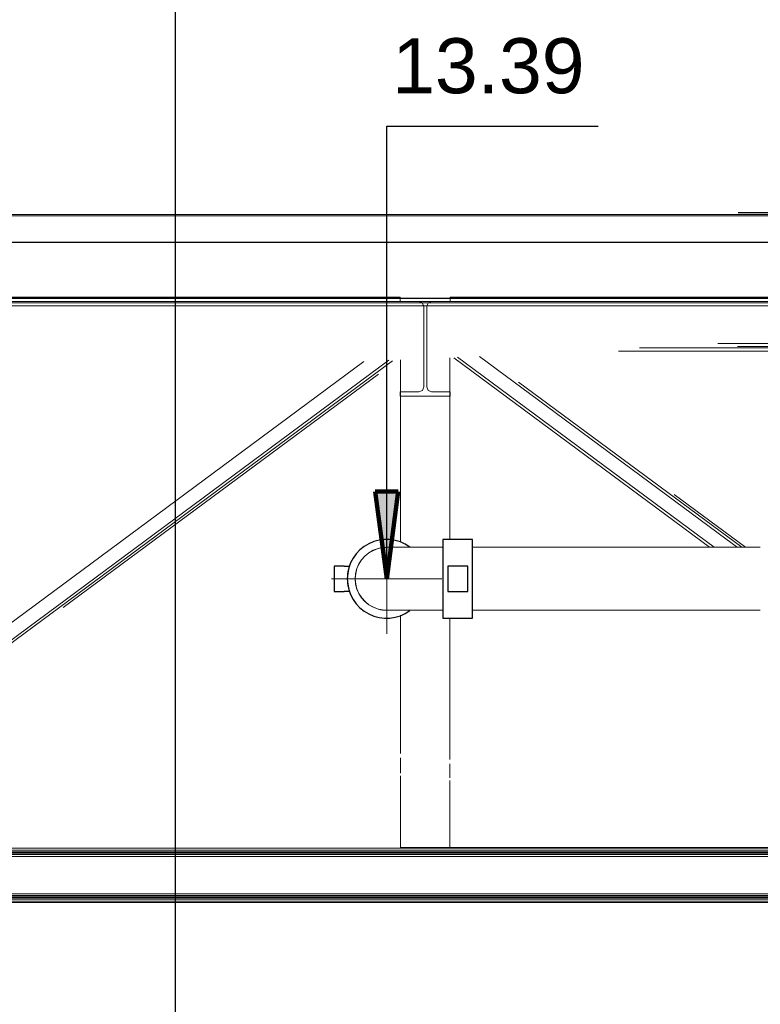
# Model space of a CAD drawing. Header units: millimetres. Extents: x 101535 to 192135, y -3968 to 17259.
# Tile 26 of 92: x 105333 to 106679, y 12615 to 14404. Entities that reach past the tile are written whole.
import ezdxf

# ---------------------------------------------------------------- set-up
doc = ezdxf.new("R2010")
doc.units = ezdxf.units.MM
doc.layers.add('A-FLOR', color=7, linetype='Continuous', lineweight=25, true_color=0x007f00)
for name, color, linetype, lineweight in [('A-FLOR-LEVL', 7, 'Continuous', 30), ('A-GENM', 7, 'Continuous', 18), ('G-ANNO-DIMS', 7, 'Continuous', 30), ('G-ANNO-SYMB', 7, 'Continuous', 30), ('P-PIPE', 7, 'Continuous', 18), ('P-PIPE-CNTR', 7, 'Continuous', 18)]:
    doc.layers.add(name, color=color, linetype=linetype, lineweight=lineweight)
doc.styles.add('Arial_2', font='arial.ttf', dxfattribs={"height": 100})

# ---------------------------------------------------------------- blocks, each defined once
blk = doc.blocks.new('Bezpośredni kształt - IR 026-25_3D1_2025_09_11-304393-Przekrój 29')
at = {"layer": 'A-GENM'}
for p, q in [((102813.7, 14050), (106794.5, 14050)), ((108692.1, 13897.9), (104612.5, 13897.9)), ((108692.1, 13897.9), (104612.5, 13897.9)), ((108692.1, 13897.9), (104612.5, 13897.9)), ((108692.1, 13897.9), (104612.5, 13897.9)), ((104863.3, 13892), (108686.9, 13892)), ((108686.9, 13892), (104863.3, 13892)), ((104863.3, 13892), (108693.6, 13892)), ((108693.6, 13892), (104863.3, 13892)), ((108686.9, 13892), (104863.3, 13892)), ((108686.9, 13892), (104863.3, 13892)), ((108695.2, 13892), (104863.3, 13892)), ((104863.3, 13892), (108695.2, 13892)), ((108690.5, 13889.7), (104963.6, 13889.7)), ((104963.6, 13889.7), (108690.5, 13889.7)), ((108690.5, 13889.7), (104963.6, 13889.7)), ((108690.5, 13889.7), (104963.6, 13889.7)), ((105101.7, 13900), (106024.5, 13900)), ((108692.1, 13884), (105205.8, 13884)), ((108692.1, 13884), (105205.8, 13884)), ((106067, 13884), (105205.8, 13884)), ((108692.1, 13884), (105205.8, 13884)), ((108692.1, 13884), (105205.8, 13884)), ((105205.8, 13884), (106067, 13884)), ((106067, 13884), (105205.8, 13884)), ((106067, 13884), (105205.8, 13884)), ((106024.5, 13897.9), (106024.5, 13900)), ((106024.5, 13898), (106024.5, 13892)), ((106024.5, 13892), (106024.5, 13898)), ((106024.5, 13892), (106024.5, 13898)), ((106024.5, 13898), (106024.5, 13892)), ((106024.5, 13897.9), (106024.5, 13892)), ((106033.6, 13892), (106024.5, 13892)), ((106058.4, 13892), (106024.5, 13892)), ((106058.4, 13892), (106024.5, 13892)), ((106024.5, 13892), (106058.4, 13892)), ((106058.4, 13892), (106024.5, 13892)), ((106033.6, 13892), (106058.4, 13892)), ((106064.8, 13889.4), (106058.4, 13892)), ((106058.4, 13892), (106063.1, 13890.1)), ((106064.8, 13889.4), (106058.4, 13892)), ((106058.4, 13892), (106064.8, 13889.4)), ((106064.8, 13889.4), (106058.4, 13892)), ((106063.1, 13890.1), (106064.8, 13889.4)), ((106067, 13884), (106064.8, 13889.4)), ((106066.4, 13885.4), (106064.8, 13889.4)), ((106067, 13884), (106064.8, 13889.4)), ((106064.8, 13889.4), (106067, 13884)), ((106067, 13884), (106064.8, 13889.4)), ((106066.4, 13885.4), (106066.7, 13884.7)), ((106066.7, 13884.7), (106067.3, 13883.3)), ((106067.4, 13883), (106067, 13884)), ((106067.4, 13883), (106067, 13884)), ((106067, 13884), (106067.4, 13883)), ((106067, 13884), (106067.4, 13883)), ((106073.1, 13884), (106067, 13884)), ((106067, 13884), (106073.1, 13884)), ((106073.1, 13884), (106067, 13884)), ((106073.1, 13884), (106067, 13884)), ((106067.3, 13883.3), (106067.4, 13883)), ((106072.7, 13883), (106073.1, 13884)), ((106072.7, 13883), (106073.1, 13884)), ((106073.1, 13884), (106072.7, 13883)), ((106073.1, 13884), (106072.7, 13883)), ((106072.7, 13883), (106073, 13883.7)), ((106073, 13883.7), (106074.6, 13887.7)), ((106075.3, 13889.4), (106073.1, 13884)), ((106075.3, 13889.4), (106073.1, 13884)), ((106075.3, 13889.4), (106073.1, 13884)), ((106073.1, 13884), (106075.3, 13889.4)), ((107417, 13884), (106073.1, 13884)), ((106073.1, 13884), (107417, 13884)), ((107417, 13884), (106073.1, 13884)), ((107417, 13884), (106073.1, 13884)), ((106074.6, 13887.7), (106074.7, 13887.9)), ((106075.3, 13889.4), (106074.7, 13887.9)), ((106075.3, 13889.4), (106081.7, 13892)), ((106081.7, 13892), (106075.3, 13889.4)), ((106081.7, 13892), (106075.3, 13889.4)), ((106075.3, 13889.4), (106081.7, 13892)), ((106075.3, 13889.4), (106080, 13891.3)), ((106080, 13891.3), (106081.7, 13892)), ((106090.7, 13892), (106081.7, 13892)), ((106115.5, 13892), (106081.7, 13892)), ((106115.5, 13892), (106081.7, 13892)), ((106081.7, 13892), (106115.5, 13892)), ((106081.7, 13892), (106115.5, 13892)), ((106090.7, 13892), (106115.5, 13892)), ((106115.5, 13894.1), (106115.5, 13900)), ((106451.7, 13900), (106115.5, 13900)), ((106115.5, 13898), (106115.5, 13892)), ((106115.5, 13892), (106115.5, 13898)), ((106115.5, 13898), (106115.5, 13892)), ((106115.5, 13892), (106115.5, 13898)), ((106115.5, 13894.1), (106115.5, 13892)), ((106451.7, 13900), (107374.5, 13900)), ((106067.4, 13883), (106067.4, 13863.9)), ((106067.4, 13862.6), (106067.4, 13883)), ((106067.4, 13865.1), (106067.4, 13883)), ((106067.4, 13863.9), (106067.4, 13883)), ((106067.4, 13883), (106067.4, 13862.6)), ((106072.7, 13883), (106072.7, 13863.8)), ((106072.7, 13862.5), (106072.7, 13883)), ((106072.7, 13833.9), (106072.7, 13883)), ((106072.7, 13883), (106072.7, 13863.8)), ((106072.7, 13883), (106072.7, 13862.5)), ((106067.4, 13844), (106067.4, 13865.1)), ((106067.4, 13844), (106067.4, 13794.9)), ((106072.7, 13816), (106072.7, 13833.9)), ((106072.7, 13758.1), (106072.7, 13816)), ((106602, 13816), (107417.4, 13816)), ((106602, 13816), (107417.4, 13816)), ((106067.4, 13794.9), (106067.4, 13737)), ((108692.1, 13802.1), (106421.3, 13802.1)), ((108692.1, 13802.1), (106421.3, 13802.1)), ((108695.2, 13808), (106459.4, 13808)), ((106459.4, 13808), (108695.2, 13808)), ((108690.5, 13810.3), (106637.6, 13810.3)), ((108690.5, 13810.3), (106637.6, 13810.3)), ((108686.9, 13808), (106673.7, 13808)), ((106673.7, 13808), (108686.9, 13808)), ((105958.7, 13783.1), (105141.4, 13177.7)), ((105958.7, 13783.1), (105141.4, 13177.7)), ((106003.7, 13785.3), (105177.6, 13173.4)), ((106003.7, 13785.3), (105177.6, 13173.4)), ((106010.7, 13784.5), (105184.5, 13172.6)), ((106010.7, 13784.5), (105184.5, 13172.6)), ((106025, 13786.2), (106025, 13454.7)), ((106025, 13454.7), (106025, 13786.2)), ((106067.4, 13792.2), (106067.4, 13737)), ((106067.4, 13792.2), (106067.4, 13737)), ((106072.7, 13791.9), (106072.7, 13737)), ((106072.7, 13791.9), (106072.7, 13737)), ((106115, 13789.9), (106115, 13459.8)), ((106115, 13459.8), (106115, 13789.9)), ((106122.1, 13789.9), (106586.9, 13445.6)), ((106122.1, 13789.9), (106586.9, 13445.6)), ((106128.7, 13791), (106595.1, 13445.5)), ((106128.7, 13791), (106595.1, 13445.5)), ((106168.6, 13792.5), (106616.4, 13460.8)), ((106616.4, 13460.8), (106168.6, 13792.5)), ((105984.9, 13760.4), (105411.9, 13335.9)), ((105984.9, 13760.4), (105411.9, 13335.9)), ((106072.7, 13758.1), (106072.7, 13737)), ((106239.8, 13745.8), (106645.2, 13445.5)), ((106645.2, 13445.5), (106239.8, 13745.8)), ((106024.5, 13720), (106024.5, 13728)), ((106024.5, 13728), (106024.5, 13722.1)), ((106024.5, 13728), (106058.4, 13728)), ((106033.6, 13728), (106024.5, 13728)), ((106058.4, 13728), (106024.5, 13728)), ((106024.5, 13720), (106024.5, 13728)), ((106024.5, 13722.1), (106024.5, 13720)), ((106058.4, 13728), (106033.6, 13728)), ((106058.4, 13728), (106064.8, 13730.6)), ((106064.8, 13730.6), (106058.4, 13728)), ((106063.1, 13729.9), (106058.4, 13728)), ((106063.1, 13729.9), (106064.8, 13730.6)), ((106064.8, 13730.6), (106067.4, 13737)), ((106067.4, 13737), (106064.8, 13730.6)), ((106065.5, 13732.3), (106064.8, 13730.6)), ((106067.4, 13737), (106065.5, 13732.3)), ((106074.6, 13732.3), (106072.7, 13737)), ((106072.7, 13737), (106075.3, 13730.6)), ((106072.7, 13737), (106075.3, 13730.6)), ((106074.6, 13732.3), (106075.3, 13730.6)), ((106080, 13728.7), (106075.3, 13730.6)), ((106075.3, 13730.6), (106081.7, 13728)), ((106075.3, 13730.6), (106081.7, 13728)), ((106080, 13728.7), (106081.7, 13728)), ((106081.7, 13728), (106115.5, 13728)), ((106090.7, 13728), (106081.7, 13728)), ((106081.7, 13728), (106115.5, 13728)), ((106115.5, 13728), (106090.7, 13728)), ((106115.5, 13722.1), (106115.5, 13728)), ((106115.5, 13728), (106115.5, 13720)), ((106115.5, 13728), (106115.5, 13720)), ((106115.5, 13722.1), (106115.5, 13720)), ((106024.5, 13720), (106115.5, 13720)), ((106024.5, 13720), (106091.2, 13720)), ((106115.5, 13720), (106024.5, 13720)), ((106091.2, 13720), (106115.5, 13720)), ((106522.7, 13541.3), (106652, 13445.5)), ((106522.7, 13541.3), (106652, 13445.5)), ((106616.4, 13460.8), (106637.1, 13445.5)), ((106637.1, 13445.5), (106616.4, 13460.8)), ((106025, 13322), (106025, 13070.8)), ((106025, 13070.8), (106025, 13322)), ((106115, 13316.8), (106115, 13059.9)), ((106115, 13059.9), (106115, 13316.8)), ((106025, 13062.9), (106025, 13035.4)), ((106025, 13035.4), (106025, 13062.9)), ((106115, 13052.3), (106115, 13026.6)), ((106115, 13026.6), (106115, 13052.3)), ((106025, 13030.3), (106025, 13029.7)), ((106025, 13029.7), (106025, 13030.3)), ((106025, 13029.6), (106025, 12900)), ((106025, 12900), (106025, 13029.6)), ((106115, 13022), (106115, 12900)), ((106115, 12900), (106115, 13022)), ((106025, 12900), (106115, 12900)), ((106115, 12900), (106025, 12900)), ((106115, 12900), (107266.7, 12900)), ((106115, 12900), (106882.6, 12900)), ((106882.6, 12900), (106115, 12900)), ((106115, 12900), (107266.7, 12900)), ((108136.2, 12884), (103443.1, 12884)), ((108136.2, 12884), (103443.1, 12884)), ((108136.2, 12890.1), (103444.2, 12890.1)), ((108136.2, 12890.1), (103444.2, 12890.1)), ((108136.2, 12895.3), (103446.1, 12895.3)), ((103446.1, 12895.3), (108136.2, 12895.3)), ((106807.1, 12895.3), (103446.4, 12895.3)), ((106807.1, 12895.3), (103446.4, 12895.3)), ((106617.5, 12890.1), (103446.4, 12890.1)), ((106617.5, 12890.1), (103446.4, 12890.1)), ((106412.3, 12884), (103446.4, 12884)), ((106412.3, 12884), (103446.4, 12884)), ((103448, 12884), (106463.4, 12884)), ((106463.4, 12884), (103448, 12884)), ((108136.2, 12884), (103448, 12884)), ((108136.2, 12884), (103448, 12884)), ((106566, 12887.1), (103448.4, 12887.1)), ((106566, 12887.1), (103448.4, 12887.1)), ((108136.2, 12887.1), (103448.4, 12887.1)), ((108136.2, 12887.1), (103448.4, 12887.1)), ((106952.1, 12898.8), (103449.3, 12898.8)), ((103449.3, 12898.8), (108136.2, 12898.8)), ((106952.1, 12898.8), (103449.3, 12898.8)), ((103449.3, 12898.8), (108136.2, 12898.8)), ((106660.8, 12889.7), (103449.6, 12889.7)), ((103449.6, 12889.7), (106660.8, 12889.7)), ((108136.2, 12889.7), (103449.6, 12889.7)), ((108136.2, 12889.7), (103449.6, 12889.7)), ((103451.3, 12891.4), (106733.3, 12891.4)), ((103451.3, 12891.4), (106733.3, 12891.4)), ((108136.2, 12891.4), (103451.3, 12891.4)), ((108136.2, 12891.4), (103451.3, 12891.4)), ((103453.2, 12892), (106772.5, 12892)), ((108136.2, 12892), (103453.2, 12892)), ((108136.2, 12892), (103453.2, 12892)), ((106772.5, 12892), (103453.2, 12892)), ((106512.8, 12884), (108136.2, 12884)), ((108136.2, 12884), (106512.8, 12884)), ((108136.2, 12884), (106512.8, 12884)), ((108136.2, 12884), (106512.8, 12884)), ((108136.2, 12816), (103443.1, 12816)), ((108136.2, 12816), (103443.1, 12816)), ((108136.2, 12809.9), (103444.2, 12809.9)), ((108136.2, 12809.9), (103444.2, 12809.9)), ((108136.2, 12816), (103446.4, 12816)), ((108136.2, 12816), (103446.4, 12816)), ((108136.2, 12809.9), (103446.4, 12809.9)), ((108136.2, 12809.9), (103446.4, 12809.9)), ((108136.2, 12816), (103448, 12816)), ((103448, 12816), (108136.2, 12816)), ((108136.2, 12816), (103448, 12816)), ((108136.2, 12816), (103448, 12816)), ((108136.2, 12812.9), (103448.4, 12812.9)), ((108136.2, 12812.9), (103448.4, 12812.9)), ((108136.2, 12812.9), (103448.4, 12812.9)), ((108136.2, 12812.9), (103448.4, 12812.9)), ((108136.2, 12810.3), (103449.6, 12810.3)), ((108136.2, 12810.3), (103449.6, 12810.3)), ((108136.2, 12810.3), (103449.6, 12810.3)), ((108136.2, 12810.3), (103449.6, 12810.3)), ((108136.2, 12804.7), (103446.1, 12804.7)), ((108136.2, 12804.7), (103446.1, 12804.7)), ((103446.4, 12804.7), (108136.2, 12804.7)), ((108136.2, 12804.7), (103446.4, 12804.7)), ((108136.2, 12801.2), (103449.3, 12801.2)), ((108136.2, 12801.2), (103449.3, 12801.2)), ((108136.2, 12801.2), (103449.3, 12801.2)), ((108136.2, 12801.2), (103449.3, 12801.2)), ((108136.2, 12808.6), (103451.3, 12808.6)), ((103451.3, 12808.6), (108136.2, 12808.6)), ((108136.2, 12808.6), (103451.3, 12808.6)), ((108136.2, 12808.6), (103451.3, 12808.6)), ((108136.2, 12808), (103453.2, 12808)), ((108136.2, 12808), (103453.2, 12808)), ((103453.2, 12808), (108136.2, 12808)), ((103453.2, 12808), (108136.2, 12808)), ((108136.2, 12800), (103453.2, 12800)), ((108136.2, 12800), (103453.2, 12800)), ((108136.2, 12800), (103453.2, 12800)), ((108136.2, 12800), (103453.2, 12800))]:
    blk.add_line(p, q, dxfattribs=at)
blk = doc.blocks.new('Bezpośredni kształt - CONCRETE_SLAB-304394-Przekrój 29')
blk.add_blockref('Bezpośredni kształt - IR 026-25_3D1_2025_09_11-304393-Przekrój 29', (0, 0))
blk = doc.blocks.new('Bezpośredni kształt - A9-305397-Przekrój 29')
at = {"layer": 'A-FLOR'}
for p, q in [((107023.1, 14053), (106638.6, 14053)), ((108162, 14053), (107023.1, 14053)), ((107023.1, 14053), (107023.1, 14048))]:
    blk.add_line(p, q, dxfattribs=at)
blk = doc.blocks.new('Bezpośredni kształt - CONCRETE_SLAB-305723-Przekrój 29')
at = {"layer": 'A-GENM'}
for p, q in [((109922.8, 14048), (102813.7, 14048)), ((102813.7, 13898), (109922.8, 13898))]:
    blk.add_line(p, q, dxfattribs=at)
blk = doc.blocks.new('IR 026-25_3D1_2025_09_11_ifc-1-Przekrój 29')
at = {"layer": 'A-FLOR', "lineweight": 18}
blk.add_blockref('Bezpośredni kształt - A9-305397-Przekrój 29', (0, 0), dxfattribs=at)
at = {"layer": 'A-GENM', "lineweight": 18}
for name in ['Bezpośredni kształt - CONCRETE_SLAB-304394-Przekrój 29', 'Bezpośredni kształt - CONCRETE_SLAB-305723-Przekrój 29']:
    blk.add_blockref(name, (0, 0), dxfattribs=at)
blk = doc.blocks.new('Elbow - Grooved - Standard-V23-Przekrój 29')
at = {"layer": 'P-PIPE', "color": 30, "true_color": 0xff8000}
for p, q in [((106101.8, 13445.5), (106101.8, 13388.3)), ((106101.8, 13388.3), (106101.8, 13445.5)), ((106101.8, 13388.3), (106101.8, 13331.2)), ((106101.8, 13331.2), (106101.8, 13388.3))]:
    blk.add_line(p, q, dxfattribs=at)
at = {"layer": 'P-PIPE', "color": 30, "true_color": 0xff8000, "flags": 128}
for points in [[(106101.8, 13445.5), (106097.8, 13445.5), (106093.7, 13445.5), (106089.7, 13445.5), (106085.6, 13445.5), (106081.6, 13445.5), (106077.6, 13445.5), (106073.7, 13445.5), (106069.8, 13445.5), (106066, 13445.5), (106062.2, 13445.5), (106058.5, 13445.5), (106054.8, 13445.5), (106051.2, 13445.5), (106047.7, 13445.5), (106044.3, 13445.5), (106041, 13445.5), (106037.8, 13445.5), (106034.7, 13445.5), (106031.7, 13445.5), (106028.8, 13445.5), (106026, 13445.5), (106023.3, 13445.5), (106020.8, 13445.5), (106018.4, 13445.5), (106016.1, 13445.5), (106014, 13445.5), (106012, 13445.5), (106010.2, 13445.5), (106008.5, 13445.5), (106006.9, 13445.5), (106005.5, 13445.5), (106004.3, 13445.5), (106003.2, 13445.5), (106002.2, 13445.5), (106001.5, 13445.5), (106000.9, 13445.5), (106000.4, 13445.5), (106000.1, 13445.5), (106000, 13445.5), (106000, 13445.5)], [(106000, 13331.2), (106000.1, 13331.2), (106000.3, 13331.2), (106000.7, 13331.2), (106001.3, 13331.2), (106002, 13331.2), (106002.9, 13331.2), (106004, 13331.2), (106005.2, 13331.2), (106006.5, 13331.2), (106008, 13331.2), (106009.7, 13331.2), (106011.5, 13331.2), (106013.5, 13331.2), (106015.5, 13331.2), (106017.8, 13331.2), (106020.1, 13331.2), (106022.6, 13331.2), (106025.3, 13331.2), (106028, 13331.2), (106030.9, 13331.2), (106033.9, 13331.2), (106036.9, 13331.2), (106040.1, 13331.2), (106043.4, 13331.2), (106046.8, 13331.2), (106050.3, 13331.2), (106053.8, 13331.2), (106057.5, 13331.2), (106061.2, 13331.2), (106064.9, 13331.2), (106068.8, 13331.2), (106072.6, 13331.2), (106076.6, 13331.2), (106080.5, 13331.2), (106084.5, 13331.2), (106088.6, 13331.2), (106092.6, 13331.2), (106096.7, 13331.2), (106100.7, 13331.2), (106101.8, 13331.2)]]:
    blk.add_lwpolyline(points, dxfattribs=at)
at = {"layer": 'P-PIPE', "color": 30, "true_color": 0xff8000}
for radius, start, end in [(57.2, 105.5989, 180), (57.1, 105.5989, 180), (57.1, 90, 105), (57.2, 90, 105), (57.1, 180.1404, 254.4011), (57.2, 180.1404, 254.4011), (57.2, 255, 270), (57.1, 255, 270)]:
    blk.add_arc((106000, 13388.3), radius, start, end, dxfattribs=at)
blk = doc.blocks.new('Victaulic-EU-FP-FireLock EZ Rigid Coupling Style 009N1 - Standard-V25-Przekrój 29')
at = {"layer": 'P-PIPE', "color": 30, "lineweight": 25, "true_color": 0xff8000}
for p, q in [((106156.2, 13459.8), (106102.1, 13459.8)), ((106102.1, 13459.8), (106102.1, 13388.3)), ((106156.2, 13388.3), (106156.2, 13459.8)), ((106111.1, 13411.2), (106111.1, 13365.5)), ((106147.2, 13411.2), (106111.1, 13411.2)), ((106147.2, 13365.5), (106147.2, 13411.2)), ((106102.1, 13388.3), (106102.1, 13316.8)), ((106156.2, 13316.8), (106156.2, 13388.3)), ((106111.1, 13365.5), (106147.2, 13365.5)), ((106102.1, 13316.8), (106156.2, 13316.8))]:
    blk.add_line(p, q, dxfattribs=at)
blk = doc.blocks.new('Victaulic-EU-FP-FireLock EZ Rigid Coupling Style 009N1 - Standard-V33-Przekrój 29')
at = {"layer": 'P-PIPE', "color": 30, "lineweight": 25, "true_color": 0xff8000}
for p, q in [((105904.7, 13411.2), (105904.7, 13365.5)), ((105922.8, 13411.2), (105904.7, 13411.2)), ((105922.8, 13411.2), (105932.2, 13411.2)), ((105904.7, 13365.5), (105922.8, 13365.5)), ((105932.2, 13365.5), (105922.8, 13365.5))]:
    blk.add_line(p, q, dxfattribs=at)
for start, end in [(53.7366, 180), (166.5889, 180), (161.3543, 163.4818), (180, 306.2634), (180.1115, 192.9948), (196.208, 198.6457)]:
    blk.add_arc((106000, 13388.3), 71.5, start, end, dxfattribs=at)

msp = doc.modelspace()

# ---------------------------------------------------------------- block references
at = {"lineweight": 5}
msp.add_blockref('IR 026-25_3D1_2025_09_11_ifc-1-Przekrój 29', (0, 0), dxfattribs=at)

# ---------------------------------------------------------------- texts
at = {"layer": 'G-ANNO-DIMS', "insert": (106010, 14370.5), "char_height": 100, "width": 418.697, "attachment_point": 1, "line_spacing_factor": 0.941778, "style": 'Arial_2', "bg_fill": 3, "box_fill_scale": 1.25, "bg_fill_color": 256, "bg_fill_true_color": 13158600, "bg_fill_transparency": 0}
msp.add_mtext('13.39', dxfattribs=at)

# ---------------------------------------------------------------- next in the draw order: hatches: boundary and pattern name
at = {"layer": 'G-ANNO-DIMS', "lineweight": 120}
msp.add_hatch(color=256, dxfattribs=at).paths.add_polyline_path([(106000, 13388.3), (106020.9, 13547.1), (105979.1, 13547.1)])

# ---------------------------------------------------------------- next in the draw order: linework, layer by layer
at = {"layer": 'A-FLOR-LEVL'}
msp.add_line((102867.4, 14000), (111766.3, 14000), dxfattribs=at)
at = {"layer": 'G-ANNO-DIMS'}
for p, q in [((106000, 14211), (106384.4, 14211)), ((106000, 13388.3), (106000, 14211))]:
    msp.add_line(p, q, dxfattribs=at)
at = {"layer": 'G-ANNO-DIMS', "lineweight": 120}
for p, q in [((106020.9, 13547.1), (105979.1, 13547.1)), ((105979.1, 13547.1), (106000, 13388.3)), ((106000, 13388.3), (106020.9, 13547.1))]:
    msp.add_line(p, q, dxfattribs=at)
at = {"layer": 'G-ANNO-SYMB'}
msp.add_line((105615.8, 15803.9), (105615.8, 12126.5), dxfattribs=at)
at = {"layer": 'P-PIPE', "color": 30, "true_color": 0xff8000}
for p, q in [((106679, 13445.5), (106156.2, 13445.5)), ((106156.2, 13331.2), (106678.9, 13331.2))]:
    msp.add_line(p, q, dxfattribs=at)
at = {"layer": 'P-PIPE-CNTR', "color": 30, "true_color": 0xff8000}
for p, q in [((106000, 13288.3), (106000, 13488.3)), ((105900, 13388.3), (106100, 13388.3))]:
    msp.add_line(p, q, dxfattribs=at)

# ---------------------------------------------------------------- next in the draw order: block references
at = {"layer": 'P-PIPE', "color": 30, "lineweight": 25, "true_color": 0xff8000}
for name in ['Victaulic-EU-FP-FireLock EZ Rigid Coupling Style 009N1 - Standard-V33-Przekrój 29', 'Victaulic-EU-FP-FireLock EZ Rigid Coupling Style 009N1 - Standard-V25-Przekrój 29']:
    msp.add_blockref(name, (0, 0), dxfattribs=at)
at = {"layer": 'P-PIPE', "color": 30, "true_color": 0xff8000}
msp.add_blockref('Elbow - Grooved - Standard-V23-Przekrój 29', (0, 0), dxfattribs=at)

doc.saveas('drawing.dxf')
